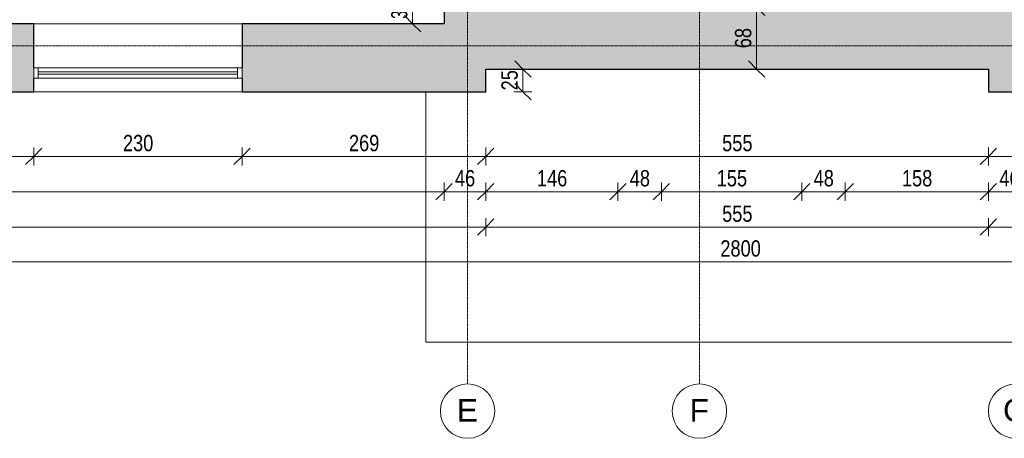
# Model space of a CAD drawing. Header units: centimetres. Extents: x 14733 to 18291, y -10798 to -8444.
# Tile 3 of 25: x 15725 to 16812, y -10798 to -10336. Entities that reach past the tile are written whole.
import ezdxf

# ---------------------------------------------------------------- set-up
doc = ezdxf.new("R2010")
doc.units = ezdxf.units.CM
doc.linetypes.add('Linia siatki', pattern=[0.9925, 0.47, -0.2175, 0.0875, -0.2175])
for name, color, linetype, lineweight in [('A-ANNO-DIMS', 211, 'Continuous', 9), ('A-ANNO-DIMS-100', 211, 'Continuous', 9), ('A-FLOR', 192, 'Continuous', 9), ('A-GLAZ', 151, 'Continuous', 9), ('A-WALL', 113, 'Continuous', 9), ('A-WALL-PATT', 111, 'Continuous', 25), ('S-GRID', 1, 'Continuous', 9), ('S-GRID-IDEN', 1, 'Continuous', 9)]:
    doc.layers.add(name, color=color, linetype=linetype, lineweight=lineweight)
doc.styles.add('Arial', font='arial.ttf', dxfattribs={"height": 25})
doc.styles.add('Arial_3', font='arial.ttf', dxfattribs={"width": 0.8, "height": 18})
doc.dimstyles.new('Przekątna_-_1_8_mm_Arial', dxfattribs={"dimscale": 30.48, "dimtxt": 18.364669, "dimasz": 0.590551, "dimexe": 0.328084, "dimexo": 0.0625, "dimgap": 0.016404, "dimtad": 1, "dimdec": 0, "dimdsep": 46, "dimtxsty": 'Arial_3', "dimblk1": 'OBLIQUE', "dimblk2": 'OBLIQUE', "dimsah": 1, "dimcen": 0.09, "dimazin": 0, "dimtfac": 1, "dimtdec": 4, "dimtix": 1, "dimtmove": 0, "dimatfit": 3, "dimfxl": 0.328084, "dimfxlon": 1, "dimtvp": 1, "dimtolj": 1, "dimtzin": 0, "dimarcsym": 2})
doc.dimstyles.new('Przekątna_-_1_8_mm_Arial_1', dxfattribs={"dimscale": 30.48, "dimtxt": 18.364669, "dimasz": 0.590551, "dimexe": 0.328084, "dimexo": 0.0625, "dimgap": 0.016404, "dimtad": 1, "dimdec": 0, "dimdsep": 46, "dimtxsty": 'Arial_3', "dimblk1": 'OBLIQUE', "dimblk2": 'OBLIQUE', "dimsah": 1, "dimcen": 0.09, "dimazin": 0, "dimtfac": 1, "dimtdec": 4, "dimtix": 1, "dimtmove": 0, "dimatfit": 3, "dimfxl": 0.328084, "dimfxlon": 1, "dimtvp": 1, "dimtolj": 1, "dimtzin": 0, "dimarcsym": 2})

# ---------------------------------------------------------------- blocks, each defined once
blk = doc.blocks.new('Aluminum_1 szybowe - Okno w piwnicy 240_140 p_95-466215-1_Poziom piwnicy inwentaryzacja')
at = {"layer": 'A-GLAZ', "lineweight": 18}
for p, q in [((-132.1, 25.2), (-137.2, 25.2)), ((-137.2, 25.2), (-137.2, 13.7)), ((-132.1, 13.7), (-132.1, 25.2)), ((92.8, 25.2), (87.8, 25.2)), ((87.8, 25.2), (87.8, 13.7)), ((92.8, 13.7), (92.8, 25.2)), ((-137.2, 13.7), (-132.1, 13.7)), ((87.8, 20.7), (-132.1, 20.7)), ((-132.1, 20.7), (-132.1, 18.2)), ((-132.1, 18.2), (87.8, 18.2)), ((87.8, 18.2), (87.8, 20.7)), ((87.8, 13.7), (92.8, 13.7))]:
    blk.add_line(p, q, dxfattribs=at)
at = {"layer": 'A-GLAZ'}
for p, q in [((-132.1, 25.2), (87.8, 25.2)), ((87.8, 13.7), (-132.1, 13.7))]:
    blk.add_line(p, q, dxfattribs=at)
blk = doc.blocks.new('Siatka - M_Symbol siatki - okrąg-11506-1_Poziom piwnicy inwentaryzacja')
at = {"layer": 'S-GRID-IDEN'}
blk.add_circle((0, 0), 0.3, dxfattribs=at)
blk = doc.blocks.new('DIMBLOCK93-1_Poziom piwnicy inwentaryzacja')
at = {"layer": 'A-ANNO-DIMS-100'}
for p, q in [((15565.6, -10486.9), (15565.6, -10476.9)), ((15565.6, -10486.9), (15574.6, -10477.9)), ((15740.6, -10486.9), (15740.6, -10476.9)), ((15740.6, -10486.9), (15749.6, -10477.9)), ((15565.6, -10486.9), (15556.6, -10495.9)), ((15565.6, -10486.9), (15740.6, -10486.9)), ((15565.6, -10486.9), (15565.6, -10496.9)), ((15740.6, -10486.9), (15731.6, -10495.9)), ((15740.6, -10486.9), (15740.6, -10496.9))]:
    blk.add_line(p, q, dxfattribs=at)
at = {"layer": 'A-ANNO-DIMS-100', "color": 0, "insert": (15636.6, -10463.1), "char_height": 18, "width": 39.668, "attachment_point": 1, "line_spacing_factor": 0.941778, "style": 'Arial_3'}
blk.add_mtext('175', dxfattribs=at)
blk = doc.blocks.new('_Oblique')
at = {"color": 0, "linetype": 'ByBlock', "lineweight": -2}
blk.add_line((-0.5, -0.5), (0.5, 0.5), dxfattribs=at)
blk = doc.blocks.new('DIMBLOCK94-1_Poziom piwnicy inwentaryzacja')
at = {"layer": 'A-ANNO-DIMS-100'}
for p, q in [((15740.6, -10486.9), (15740.6, -10476.9)), ((15740.6, -10486.9), (15749.6, -10477.9)), ((15970.6, -10486.9), (15970.6, -10476.9)), ((15970.6, -10486.9), (15979.6, -10477.9)), ((15740.6, -10486.9), (15731.6, -10495.9)), ((15740.6, -10486.9), (15970.6, -10486.9)), ((15740.6, -10486.9), (15740.6, -10496.9)), ((15970.6, -10486.9), (15961.6, -10495.9)), ((15970.6, -10486.9), (15970.6, -10496.9))]:
    blk.add_line(p, q, dxfattribs=at)
at = {"layer": 'A-ANNO-DIMS-100', "color": 0, "insert": (15839.1, -10463.1), "char_height": 18, "width": 39.668, "attachment_point": 1, "line_spacing_factor": 0.941778, "style": 'Arial_3'}
blk.add_mtext('230', dxfattribs=at)
blk = doc.blocks.new('DIMBLOCK95-1_Poziom piwnicy inwentaryzacja')
at = {"layer": 'A-ANNO-DIMS-100'}
for p, q in [((15970.6, -10486.9), (15970.6, -10476.9)), ((15970.6, -10486.9), (15979.6, -10477.9)), ((16239.6, -10486.9), (16239.6, -10476.9)), ((16239.6, -10486.9), (16248.6, -10477.9)), ((15970.6, -10486.9), (15961.6, -10495.9)), ((15970.6, -10486.9), (16239.6, -10486.9)), ((15970.6, -10486.9), (15970.6, -10496.9)), ((16239.6, -10486.9), (16230.6, -10495.9)), ((16239.6, -10486.9), (16239.6, -10496.9))]:
    blk.add_line(p, q, dxfattribs=at)
at = {"layer": 'A-ANNO-DIMS-100', "color": 0, "insert": (16088.6, -10463.1), "char_height": 18, "width": 39.668, "attachment_point": 1, "line_spacing_factor": 0.941778, "style": 'Arial_3'}
blk.add_mtext('269', dxfattribs=at)
blk = doc.blocks.new('DIMBLOCK96-1_Poziom piwnicy inwentaryzacja')
at = {"layer": 'A-ANNO-DIMS-100'}
for p, q in [((16239.6, -10486.9), (16239.6, -10476.9)), ((16239.6, -10486.9), (16248.6, -10477.9)), ((16794.6, -10486.9), (16794.6, -10476.9)), ((16794.6, -10486.9), (16803.6, -10477.9)), ((16239.6, -10486.9), (16230.6, -10495.9)), ((16239.6, -10486.9), (16794.6, -10486.9)), ((16239.6, -10486.9), (16239.6, -10496.9)), ((16794.6, -10486.9), (16785.6, -10495.9)), ((16794.6, -10486.9), (16794.6, -10496.9))]:
    blk.add_line(p, q, dxfattribs=at)
at = {"layer": 'A-ANNO-DIMS-100', "color": 0, "insert": (16500.6, -10463.1), "char_height": 18, "width": 39.668, "attachment_point": 1, "line_spacing_factor": 0.941778, "style": 'Arial_3'}
blk.add_mtext('555', dxfattribs=at)
blk = doc.blocks.new('DIMBLOCK97-1_Poziom piwnicy inwentaryzacja')
at = {"layer": 'A-ANNO-DIMS-100'}
for p, q in [((16794.6, -10486.9), (16794.6, -10476.9)), ((16794.6, -10486.9), (16803.6, -10477.9)), ((17038.6, -10486.9), (17038.6, -10476.9)), ((17038.6, -10486.9), (17047.6, -10477.9)), ((16794.6, -10486.9), (16785.6, -10495.9)), ((16794.6, -10486.9), (17038.6, -10486.9)), ((16794.6, -10486.9), (16794.6, -10496.9)), ((17038.6, -10486.9), (17029.6, -10495.9)), ((17038.6, -10486.9), (17038.6, -10496.9))]:
    blk.add_line(p, q, dxfattribs=at)
at = {"layer": 'A-ANNO-DIMS-100', "color": 0, "insert": (16900.1, -10463.1), "char_height": 18, "width": 39.668, "attachment_point": 1, "line_spacing_factor": 0.941778, "style": 'Arial_3'}
blk.add_mtext('244', dxfattribs=at)
blk = doc.blocks.new('DIMBLOCK102-1_Poziom piwnicy inwentaryzacja')
at = {"layer": 'A-ANNO-DIMS-100'}
for p, q in [((15120.6, -10525.8), (15120.6, -10515.8)), ((15120.6, -10525.8), (15129.6, -10516.8)), ((16193.6, -10525.8), (16193.6, -10515.8)), ((16193.6, -10525.8), (16202.6, -10516.8)), ((15120.6, -10525.8), (15111.6, -10534.8)), ((15120.6, -10525.8), (16193.6, -10525.8)), ((15120.6, -10525.8), (15120.6, -10535.8)), ((16193.6, -10525.8), (16184.6, -10534.8)), ((16193.6, -10525.8), (16193.6, -10535.8))]:
    blk.add_line(p, q, dxfattribs=at)
at = {"layer": 'A-ANNO-DIMS-100', "color": 0, "insert": (15635.1, -10501.9), "char_height": 18, "width": 52.89, "attachment_point": 1, "line_spacing_factor": 0.941778, "style": 'Arial_3'}
blk.add_mtext('1073', dxfattribs=at)
blk = doc.blocks.new('DIMBLOCK103-1_Poziom piwnicy inwentaryzacja')
at = {"layer": 'A-ANNO-DIMS-100'}
for p, q in [((16193.6, -10525.8), (16193.6, -10515.8)), ((16193.6, -10525.8), (16202.6, -10516.8)), ((16239.6, -10525.8), (16239.6, -10515.8)), ((16239.6, -10525.8), (16248.6, -10516.8)), ((16193.6, -10525.8), (16184.6, -10534.8)), ((16193.6, -10525.8), (16239.6, -10525.8)), ((16193.6, -10525.8), (16193.6, -10535.8)), ((16239.6, -10525.8), (16230.6, -10534.8)), ((16239.6, -10525.8), (16239.6, -10535.8))]:
    blk.add_line(p, q, dxfattribs=at)
at = {"layer": 'A-ANNO-DIMS-100', "color": 0, "insert": (16205.6, -10501.9), "char_height": 18, "width": 26.445, "attachment_point": 1, "line_spacing_factor": 0.941778, "style": 'Arial_3'}
blk.add_mtext('46', dxfattribs=at)
blk = doc.blocks.new('DIMBLOCK104-1_Poziom piwnicy inwentaryzacja')
at = {"layer": 'A-ANNO-DIMS-100'}
for p, q in [((16239.6, -10525.8), (16239.6, -10515.8)), ((16239.6, -10525.8), (16248.6, -10516.8)), ((16385.6, -10525.8), (16385.6, -10515.8)), ((16385.6, -10525.8), (16394.6, -10516.8)), ((16239.6, -10525.8), (16230.6, -10534.8)), ((16239.6, -10525.8), (16385.6, -10525.8)), ((16239.6, -10525.8), (16239.6, -10535.8)), ((16385.6, -10525.8), (16376.6, -10534.8)), ((16385.6, -10525.8), (16385.6, -10535.8))]:
    blk.add_line(p, q, dxfattribs=at)
at = {"layer": 'A-ANNO-DIMS-100', "color": 0, "insert": (16296.1, -10501.9), "char_height": 18, "width": 39.668, "attachment_point": 1, "line_spacing_factor": 0.941778, "style": 'Arial_3'}
blk.add_mtext('146', dxfattribs=at)
blk = doc.blocks.new('DIMBLOCK105-1_Poziom piwnicy inwentaryzacja')
at = {"layer": 'A-ANNO-DIMS-100'}
for p, q in [((16385.6, -10525.8), (16385.6, -10515.8)), ((16385.6, -10525.8), (16394.6, -10516.8)), ((16433.6, -10525.8), (16433.6, -10515.8)), ((16433.6, -10525.8), (16442.6, -10516.8)), ((16385.6, -10525.8), (16376.6, -10534.8)), ((16385.6, -10525.8), (16433.6, -10525.8)), ((16385.6, -10525.8), (16385.6, -10535.8)), ((16433.6, -10525.8), (16424.6, -10534.8)), ((16433.6, -10525.8), (16433.6, -10535.8))]:
    blk.add_line(p, q, dxfattribs=at)
at = {"layer": 'A-ANNO-DIMS-100', "color": 0, "insert": (16398.6, -10501.9), "char_height": 18, "width": 26.445, "attachment_point": 1, "line_spacing_factor": 0.941778, "style": 'Arial_3'}
blk.add_mtext('48', dxfattribs=at)
blk = doc.blocks.new('DIMBLOCK106-1_Poziom piwnicy inwentaryzacja')
at = {"layer": 'A-ANNO-DIMS-100'}
for p, q in [((16433.6, -10525.8), (16433.6, -10515.8)), ((16433.6, -10525.8), (16442.6, -10516.8)), ((16588.6, -10525.8), (16588.6, -10515.8)), ((16588.6, -10525.8), (16597.6, -10516.8)), ((16433.6, -10525.8), (16424.6, -10534.8)), ((16433.6, -10525.8), (16588.6, -10525.8)), ((16433.6, -10525.8), (16433.6, -10535.8)), ((16588.6, -10525.8), (16579.6, -10534.8)), ((16588.6, -10525.8), (16588.6, -10535.8))]:
    blk.add_line(p, q, dxfattribs=at)
at = {"layer": 'A-ANNO-DIMS-100', "color": 0, "insert": (16494.6, -10501.9), "char_height": 18, "width": 39.668, "attachment_point": 1, "line_spacing_factor": 0.941778, "style": 'Arial_3'}
blk.add_mtext('155', dxfattribs=at)
blk = doc.blocks.new('DIMBLOCK107-1_Poziom piwnicy inwentaryzacja')
at = {"layer": 'A-ANNO-DIMS-100'}
for p, q in [((16588.6, -10525.8), (16588.6, -10515.8)), ((16588.6, -10525.8), (16597.6, -10516.8)), ((16636.6, -10525.8), (16636.6, -10515.8)), ((16636.6, -10525.8), (16645.6, -10516.8)), ((16588.6, -10525.8), (16579.6, -10534.8)), ((16588.6, -10525.8), (16636.6, -10525.8)), ((16588.6, -10525.8), (16588.6, -10535.8)), ((16636.6, -10525.8), (16627.6, -10534.8)), ((16636.6, -10525.8), (16636.6, -10535.8))]:
    blk.add_line(p, q, dxfattribs=at)
at = {"layer": 'A-ANNO-DIMS-100', "color": 0, "insert": (16601.6, -10501.9), "char_height": 18, "width": 26.445, "attachment_point": 1, "line_spacing_factor": 0.941778, "style": 'Arial_3'}
blk.add_mtext('48', dxfattribs=at)
blk = doc.blocks.new('DIMBLOCK108-1_Poziom piwnicy inwentaryzacja')
at = {"layer": 'A-ANNO-DIMS-100'}
for p, q in [((16636.6, -10525.8), (16636.6, -10515.8)), ((16636.6, -10525.8), (16645.6, -10516.8)), ((16794.6, -10525.8), (16794.6, -10515.8)), ((16794.6, -10525.8), (16803.6, -10516.8)), ((16636.6, -10525.8), (16627.6, -10534.8)), ((16636.6, -10525.8), (16794.6, -10525.8)), ((16636.6, -10525.8), (16636.6, -10535.8)), ((16794.6, -10525.8), (16785.6, -10534.8)), ((16794.6, -10525.8), (16794.6, -10535.8))]:
    blk.add_line(p, q, dxfattribs=at)
at = {"layer": 'A-ANNO-DIMS-100', "color": 0, "insert": (16699.1, -10501.9), "char_height": 18, "width": 39.668, "attachment_point": 1, "line_spacing_factor": 0.941778, "style": 'Arial_3'}
blk.add_mtext('158', dxfattribs=at)
blk = doc.blocks.new('DIMBLOCK109-1_Poziom piwnicy inwentaryzacja')
at = {"layer": 'A-ANNO-DIMS-100'}
for p, q in [((16794.6, -10525.8), (16794.6, -10515.8)), ((16794.6, -10525.8), (16803.6, -10516.8)), ((16840.6, -10525.8), (16840.6, -10515.8)), ((16840.6, -10525.8), (16849.6, -10516.8)), ((16794.6, -10525.8), (16785.6, -10534.8)), ((16794.6, -10525.8), (16840.6, -10525.8)), ((16794.6, -10525.8), (16794.6, -10535.8)), ((16840.6, -10525.8), (16831.6, -10534.8)), ((16840.6, -10525.8), (16840.6, -10535.8))]:
    blk.add_line(p, q, dxfattribs=at)
at = {"layer": 'A-ANNO-DIMS-100', "color": 0, "insert": (16806.6, -10501.9), "char_height": 18, "width": 26.445, "attachment_point": 1, "line_spacing_factor": 0.941778, "style": 'Arial_3'}
blk.add_mtext('46', dxfattribs=at)
blk = doc.blocks.new('DIMBLOCK114-1_Poziom piwnicy inwentaryzacja')
at = {"layer": 'A-ANNO-DIMS-100'}
for p, q in [((15120.6, -10564.8), (15111.6, -10573.8)), ((15120.6, -10564.8), (15120.6, -10554.8)), ((15120.6, -10564.8), (15129.6, -10555.8)), ((15120.6, -10564.8), (16239.6, -10564.8)), ((15120.6, -10564.8), (15120.6, -10574.8)), ((16239.6, -10564.8), (16230.6, -10573.8)), ((16239.6, -10564.8), (16239.6, -10554.8)), ((16239.6, -10564.8), (16248.6, -10555.8)), ((16239.6, -10564.8), (16239.6, -10574.8))]:
    blk.add_line(p, q, dxfattribs=at)
at = {"layer": 'A-ANNO-DIMS-100', "color": 0, "insert": (15658.1, -10541), "char_height": 18, "width": 52.89, "attachment_point": 1, "line_spacing_factor": 0.941778, "style": 'Arial_3'}
blk.add_mtext('1119', dxfattribs=at)
blk = doc.blocks.new('DIMBLOCK115-1_Poziom piwnicy inwentaryzacja')
at = {"layer": 'A-ANNO-DIMS-100'}
for p, q in [((16239.6, -10564.8), (16230.6, -10573.8)), ((16239.6, -10564.8), (16239.6, -10554.8)), ((16239.6, -10564.8), (16248.6, -10555.8)), ((16239.6, -10564.8), (16794.6, -10564.8)), ((16239.6, -10564.8), (16239.6, -10574.8)), ((16794.6, -10564.8), (16785.6, -10573.8)), ((16794.6, -10564.8), (16794.6, -10554.8)), ((16794.6, -10564.8), (16803.6, -10555.8)), ((16794.6, -10564.8), (16794.6, -10574.8))]:
    blk.add_line(p, q, dxfattribs=at)
at = {"layer": 'A-ANNO-DIMS-100', "color": 0, "insert": (16500.6, -10541), "char_height": 18, "width": 39.668, "attachment_point": 1, "line_spacing_factor": 0.941778, "style": 'Arial_3'}
blk.add_mtext('555', dxfattribs=at)
blk = doc.blocks.new('DIMBLOCK116-1_Poziom piwnicy inwentaryzacja')
at = {"layer": 'A-ANNO-DIMS-100'}
for p, q in [((16794.6, -10564.8), (16785.6, -10573.8)), ((16794.6, -10564.8), (16794.6, -10554.8)), ((16794.6, -10564.8), (16803.6, -10555.8)), ((16794.6, -10564.8), (17920.6, -10564.8)), ((16794.6, -10564.8), (16794.6, -10574.8)), ((17920.6, -10564.8), (17911.6, -10573.8)), ((17920.6, -10564.8), (17920.6, -10554.8)), ((17920.6, -10564.8), (17929.6, -10555.8)), ((17920.6, -10564.8), (17920.6, -10574.8))]:
    blk.add_line(p, q, dxfattribs=at)
at = {"layer": 'A-ANNO-DIMS-100', "color": 0, "insert": (17335.6, -10541), "char_height": 18, "width": 52.89, "attachment_point": 1, "line_spacing_factor": 0.941778, "style": 'Arial_3'}
blk.add_mtext('1126', dxfattribs=at)
blk = doc.blocks.new('DIMBLOCK117-1_Poziom piwnicy inwentaryzacja')
at = {"layer": 'A-ANNO-DIMS-100'}
for p, q in [((15120.6, -10603.2), (15120.6, -10593.2)), ((15120.6, -10603.2), (15129.6, -10594.2)), ((17920.6, -10603.2), (17920.6, -10593.2)), ((17920.6, -10603.2), (17929.6, -10594.2)), ((15120.6, -10603.2), (15111.6, -10612.2)), ((15120.6, -10603.2), (17920.6, -10603.2)), ((15120.6, -10603.2), (15120.6, -10613.2)), ((17920.6, -10603.2), (17911.6, -10612.2)), ((17920.6, -10603.2), (17920.6, -10613.2))]:
    blk.add_line(p, q, dxfattribs=at)
at = {"layer": 'A-ANNO-DIMS-100', "color": 0, "insert": (16498.6, -10579.4), "char_height": 18, "width": 52.89, "attachment_point": 1, "line_spacing_factor": 0.941778, "style": 'Arial_3'}
blk.add_mtext('2800', dxfattribs=at)
blk = doc.blocks.new('DIMBLOCK191-1_Poziom piwnicy inwentaryzacja')
at = {"layer": 'A-ANNO-DIMS-100'}
for p, q in [((16158.9, -10307.7), (16149.9, -10298.7)), ((16158.9, -10307.7), (16148.9, -10307.7)), ((16158.9, -10307.7), (16158.9, -10340.5)), ((16158.9, -10307.7), (16167.9, -10316.7)), ((16158.9, -10307.7), (16168.9, -10307.7)), ((16158.9, -10340.5), (16149.9, -10331.5)), ((16158.9, -10340.5), (16148.9, -10340.5)), ((16158.9, -10340.5), (16167.9, -10349.5)), ((16158.9, -10340.5), (16168.9, -10340.5))]:
    blk.add_line(p, q, dxfattribs=at)
at = {"layer": 'A-ANNO-DIMS-100', "color": 0, "insert": (16135.1, -10335.1), "char_height": 18, "width": 26.445, "attachment_point": 1, "rotation": 90, "line_spacing_factor": 0.941778, "style": 'Arial_3'}
blk.add_mtext('33', dxfattribs=at)
blk = doc.blocks.new('DIMBLOCK262-1_Poziom piwnicy inwentaryzacja')
at = {"layer": 'A-ANNO-DIMS-100'}
for p, q in [((16538.7, -10322.5), (16529.7, -10313.5)), ((16538.7, -10322.5), (16528.7, -10322.5)), ((16538.7, -10322.5), (16538.7, -10390.5)), ((16538.7, -10322.5), (16547.7, -10331.5)), ((16538.7, -10322.5), (16548.7, -10322.5)), ((16538.7, -10390.5), (16528.7, -10390.5)), ((16538.7, -10390.5), (16529.7, -10381.5)), ((16538.7, -10390.5), (16547.7, -10399.5)), ((16538.7, -10390.5), (16548.7, -10390.5))]:
    blk.add_line(p, q, dxfattribs=at)
at = {"layer": 'A-ANNO-DIMS-100', "color": 0, "insert": (16514.8, -10367.5), "char_height": 18, "width": 26.445, "attachment_point": 1, "rotation": 90, "line_spacing_factor": 0.941778, "style": 'Arial_3'}
blk.add_mtext('68', dxfattribs=at)
blk = doc.blocks.new('DIMBLOCK297-1_Poziom piwnicy inwentaryzacja')
at = {"layer": 'A-ANNO-DIMS-100'}
for p, q in [((16280.7, -10390.5), (16270.7, -10390.5)), ((16280.7, -10390.5), (16271.7, -10381.5)), ((16280.7, -10415.5), (16280.7, -10390.5)), ((16280.7, -10390.5), (16289.7, -10399.5)), ((16280.7, -10390.5), (16290.7, -10390.5)), ((16280.7, -10415.5), (16271.7, -10406.5)), ((16280.7, -10415.5), (16270.7, -10415.5)), ((16280.7, -10415.5), (16289.7, -10424.5)), ((16280.7, -10415.5), (16290.7, -10415.5))]:
    blk.add_line(p, q, dxfattribs=at)
at = {"layer": 'A-ANNO-DIMS-100', "color": 0, "insert": (16256.9, -10414), "char_height": 18, "width": 26.445, "attachment_point": 1, "rotation": 90, "line_spacing_factor": 0.941778, "style": 'Arial_3'}
blk.add_mtext('25', dxfattribs=at)

msp = doc.modelspace()

# ---------------------------------------------------------------- hatches: boundary and pattern name
at = {"layer": 'A-WALL-PATT', "lineweight": 9}
h = msp.add_hatch(color=256, dxfattribs=at)
h.paths.add_polyline_path([(16193.6, -10340.5), (16239.6, -10340.5), (16239.6, -10307.7), (16193.6, -10307.7), (16193.6, -10312.3)])
h.paths.add_polyline_path([(16239.6, -10207.7), (16239.6, -9825.7), (16193.6, -9825.7), (16193.6, -10207.7), (16236.1, -10207.7)])
h.paths.add_polyline_path([(16214.5, -9680.7), (16239.6, -9680.7), (16239.6, -9545.7), (16193.6, -9545.7), (16193.6, -9680.7), (16209.6, -9680.7)])
h.paths.add_polyline_path([(16193.6, -9445.7), (16239.6, -9445.7), (16239.6, -8812.7), (16193.6, -8812.7), (16193.6, -9442.1)])
h = msp.add_hatch(color=256, dxfattribs=at)
h.paths.add_polyline_path([(16840.6, -10415.5), (16840.6, -9825.7), (16794.6, -9825.7), (16794.6, -10151.3), (16800.8, -10151.3), (16800.8, -10153.3), (16796.1, -10153.3), (16796.1, -10159.3), (16800.8, -10159.3), (16800.8, -10161.3), (16794.6, -10161.3), (16794.6, -10415.5)])
h.paths.add_polyline_path([(16824.6, -9680.7), (16840.6, -9680.7), (16840.6, -9564.2), (16794.6, -9564.2), (16794.6, -9680.7), (16819.7, -9680.7)])
h.paths.add_polyline_path([(16812.1, -9404.2), (16840.6, -9404.2), (16840.6, -8812.7), (16794.6, -8812.7), (16794.6, -8886.3), (16799.1, -8886.3), (16799.1, -9035.7), (16801.6, -9035.7), (16794.6, -9039), (16794.6, -9404.2), (16807.2, -9404.2)])
h.paths.add_polyline_path([(16794.6, -9035.7), (16795.1, -9035.7), (16795.1, -8890.3), (16794.6, -8890.3), (16794.6, -9005.7)])
msp.add_hatch(color=256, dxfattribs=at).paths.add_polyline_path([(16794.6, -10390.5), (16794.6, -10322.5), (16239.6, -10322.5), (16239.6, -10390.5), (16490.4, -10390.5)])
h = msp.add_hatch(color=256, dxfattribs=at)
h.paths.add_polyline_path([(16239.6, -10415.5), (16239.6, -10340.5), (15970.6, -10340.5), (15970.6, -10415.5), (16071.3, -10415.5)])
h.paths.add_polyline_path([(15740.6, -10415.5), (15740.6, -10340.5), (15565.6, -10340.5), (15565.6, -10415.5), (15734, -10415.5)])
h.paths.add_polyline_path([(15329, -10415.5), (15335.6, -10415.5), (15335.6, -10340.5), (15195.6, -10340.5), (15195.6, -10415.5)])

# ---------------------------------------------------------------- linework, layer by layer
at = {"layer": 'A-FLOR'}
for p, q in [((16173.6, -10691.7), (16173.6, -10415.5)), ((16894.6, -10691.7), (16173.6, -10691.7))]:
    msp.add_line(p, q, dxfattribs=at)
at = {"layer": 'A-WALL', "lineweight": 25}
for p, q in [((16193.6, -10312.3), (16193.6, -10340.5)), ((15740.6, -10340.5), (15565.6, -10340.5)), ((15740.6, -10389.1), (15740.6, -10340.5)), ((16193.6, -10340.5), (15970.6, -10340.5)), ((15970.6, -10340.5), (15970.6, -10389.1)), ((16239.6, -10415.5), (16239.6, -10390.5)), ((16239.6, -10390.5), (16794.6, -10390.5)), ((16794.6, -10390.5), (16794.6, -10415.5)), ((15740.6, -10415.5), (15740.6, -10400.5)), ((15970.6, -10400.5), (15970.6, -10415.5)), ((15565.6, -10415.5), (15740.6, -10415.5)), ((15970.6, -10415.5), (16239.6, -10415.5)), ((16794.6, -10415.5), (17038.6, -10415.5))]:
    msp.add_line(p, q, dxfattribs=at)
at = {"layer": 'A-WALL'}
for p, q in [((15740.6, -10340.5), (15970.6, -10340.5)), ((15970.6, -10415.5), (15740.6, -10415.5))]:
    msp.add_line(p, q, dxfattribs=at)
at = {"layer": 'S-GRID', "linetype": 'Linia siatki'}
for p, q in [((16219.6, -8504), (16219.6, -10737.9)), ((16475.6, -8504), (16475.6, -10737.9)), ((14732.8, -10365), (18230.9, -10365))]:
    msp.add_line(p, q, dxfattribs=at)

# ---------------------------------------------------------------- block references
at = {"layer": 'A-GLAZ', "rotation": 180}
msp.add_blockref('Aluminum_1 szybowe - Okno w piwnicy 240_140 p_95-466215-1_Poziom piwnicy inwentaryzacja', (15833.5, -10375.3), dxfattribs=at)
at = {"layer": 'S-GRID-IDEN', "xscale": 99.99999999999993, "yscale": 99.99999999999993, "zscale": 99.99999999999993, "rotation": 180}
for p in [(16219.6, -10767.9), (16475.6, -10767.9), (16824.6, -10767.9)]:
    msp.add_blockref('Siatka - M_Symbol siatki - okrąg-11506-1_Poziom piwnicy inwentaryzacja', p, dxfattribs=at)

# ---------------------------------------------------------------- dimensions: what is measured, and where the dimension line sits
at = {"layer": 'A-ANNO-DIMS'}
for base, p1, p2, dimstyle, override, picture, middle in [((16158.9, -10340.5), (16168.9, -10307.7), (16168.9, -10340.5), 'Przekątna_-_1_8_mm_Arial', {"dimpost": '<>', "dimfxl": 32.774794}, 'DIMBLOCK191-1_Poziom piwnicy inwentaryzacja', (16149.2, -10324.1)), ((16538.7, -10390.5), (16548.7, -10322.5), (16548.7, -10390.5), 'Przekątna_-_1_8_mm_Arial_1', {"dimpost": '<>', "dimfxl": 68}, 'DIMBLOCK262-1_Poziom piwnicy inwentaryzacja', (16529, -10356.5)), ((16280.7, -10390.5), (16270.7, -10415.5), (16270.7, -10390.5), 'Przekątna_-_1_8_mm_Arial_1', {"dimpost": '<>', "dimfxl": 25}, 'DIMBLOCK297-1_Poziom piwnicy inwentaryzacja', (16271, -10403))]:
    dim = msp.add_linear_dim(base=base, p1=p1, p2=p2, angle=90, dimstyle=dimstyle, override=override, dxfattribs=at)
    dim.commit()
    dim.dimension.update_dxf_attribs({"geometry": picture, "text_midpoint": middle})
for base, p1, p2, override, picture, middle in [((15740.6, -10486.9), (15565.6, -10476.9), (15740.6, -10476.9), {"dimpost": '<>', "dimfxl": 175}, 'DIMBLOCK93-1_Poziom piwnicy inwentaryzacja', (15653.1, -10477.2)), ((15970.6, -10486.9), (15740.6, -10476.9), (15970.6, -10476.9), {"dimpost": '<>', "dimfxl": 230}, 'DIMBLOCK94-1_Poziom piwnicy inwentaryzacja', (15855.6, -10477.2)), ((16239.6, -10486.9), (15970.6, -10476.9), (16239.6, -10476.9), {"dimpost": '<>', "dimfxl": 269}, 'DIMBLOCK95-1_Poziom piwnicy inwentaryzacja', (16105.1, -10477.2)), ((16794.6, -10486.9), (16239.6, -10476.9), (16794.6, -10476.9), {"dimpost": '<>', "dimfxl": 555}, 'DIMBLOCK96-1_Poziom piwnicy inwentaryzacja', (16517.1, -10477.3)), ((17038.6, -10486.9), (16794.6, -10476.9), (17038.6, -10476.9), {"dimpost": '<>', "dimfxl": 244}, 'DIMBLOCK97-1_Poziom piwnicy inwentaryzacja', (16916.6, -10477.4)), ((16193.6, -10525.8), (15120.6, -10515.8), (16193.6, -10515.8), {"dimpost": '<>', "dimfxl": 1073}, 'DIMBLOCK102-1_Poziom piwnicy inwentaryzacja', (15657.1, -10516.1)), ((16239.6, -10525.8), (16193.6, -10515.8), (16239.6, -10515.8), {"dimpost": '<>', "dimfxl": 46}, 'DIMBLOCK103-1_Poziom piwnicy inwentaryzacja', (16216.6, -10516.1)), ((16385.6, -10525.8), (16239.6, -10515.8), (16385.6, -10515.8), {"dimpost": '<>', "dimfxl": 146}, 'DIMBLOCK104-1_Poziom piwnicy inwentaryzacja', (16312.6, -10516.1)), ((16433.6, -10525.8), (16385.6, -10515.8), (16433.6, -10515.8), {"dimpost": '<>', "dimfxl": 48}, 'DIMBLOCK105-1_Poziom piwnicy inwentaryzacja', (16409.6, -10516.1)), ((16588.6, -10525.8), (16433.6, -10515.8), (16588.6, -10515.8), {"dimpost": '<>', "dimfxl": 155}, 'DIMBLOCK106-1_Poziom piwnicy inwentaryzacja', (16511.1, -10516.1)), ((16636.6, -10525.8), (16588.6, -10515.8), (16636.6, -10515.8), {"dimpost": '<>', "dimfxl": 48}, 'DIMBLOCK107-1_Poziom piwnicy inwentaryzacja', (16612.6, -10516.1)), ((16794.6, -10525.8), (16636.6, -10515.8), (16794.6, -10515.8), {"dimpost": '<>', "dimfxl": 158}, 'DIMBLOCK108-1_Poziom piwnicy inwentaryzacja', (16715.6, -10516.1)), ((16840.6, -10525.8), (16794.6, -10515.8), (16840.6, -10515.8), {"dimpost": '<>', "dimfxl": 46}, 'DIMBLOCK109-1_Poziom piwnicy inwentaryzacja', (16817.6, -10516.1)), ((16239.6, -10564.8), (15120.6, -10554.8), (16239.6, -10554.8), {"dimpost": '<>', "dimfxl": 1119}, 'DIMBLOCK114-1_Poziom piwnicy inwentaryzacja', (15680.1, -10555.1)), ((16794.6, -10564.8), (16239.6, -10554.8), (16794.6, -10554.8), {"dimpost": '<>', "dimfxl": 555}, 'DIMBLOCK115-1_Poziom piwnicy inwentaryzacja', (16517.1, -10555.2)), ((17920.6, -10564.8), (16794.6, -10554.8), (17920.6, -10554.8), {"dimpost": '<>', "dimfxl": 1126}, 'DIMBLOCK116-1_Poziom piwnicy inwentaryzacja', (17357.6, -10555.1)), ((17920.6, -10603.2), (15120.6, -10593.2), (17920.6, -10593.2), {"dimpost": '<>', "dimfxl": 2800}, 'DIMBLOCK117-1_Poziom piwnicy inwentaryzacja', (16520.6, -10593.5))]:
    dim = msp.add_linear_dim(base=base, p1=p1, p2=p2, dimstyle='Przekątna_-_1_8_mm_Arial', override=override, dxfattribs=at)
    dim.commit()
    dim.dimension.update_dxf_attribs({"geometry": picture, "text_midpoint": middle})

# ---------------------------------------------------------------- next in the draw order: texts
at = {"layer": 'S-GRID-IDEN', "char_height": 25, "attachment_point": 1, "style": 'Arial', "bg_fill": 3, "box_fill_scale": 1.25, "bg_fill_color": 256, "bg_fill_true_color": 13158600, "bg_fill_transparency": 0}
for s, insert, width in [('\\fArial|b0|i0|c238|p34|;E', (16207.7, -10754.5), 28.059), ('\\fArial|b0|i0|c238|p34|;F', (16464.7, -10754.5), 25.654), ('\\fArial|b0|i0|c238|p34|;G', (16810.7, -10754.5), 32.869)]:
    msp.add_mtext(s, dxfattribs=dict(at, insert=insert, width=width))

doc.saveas('drawing.dxf')
